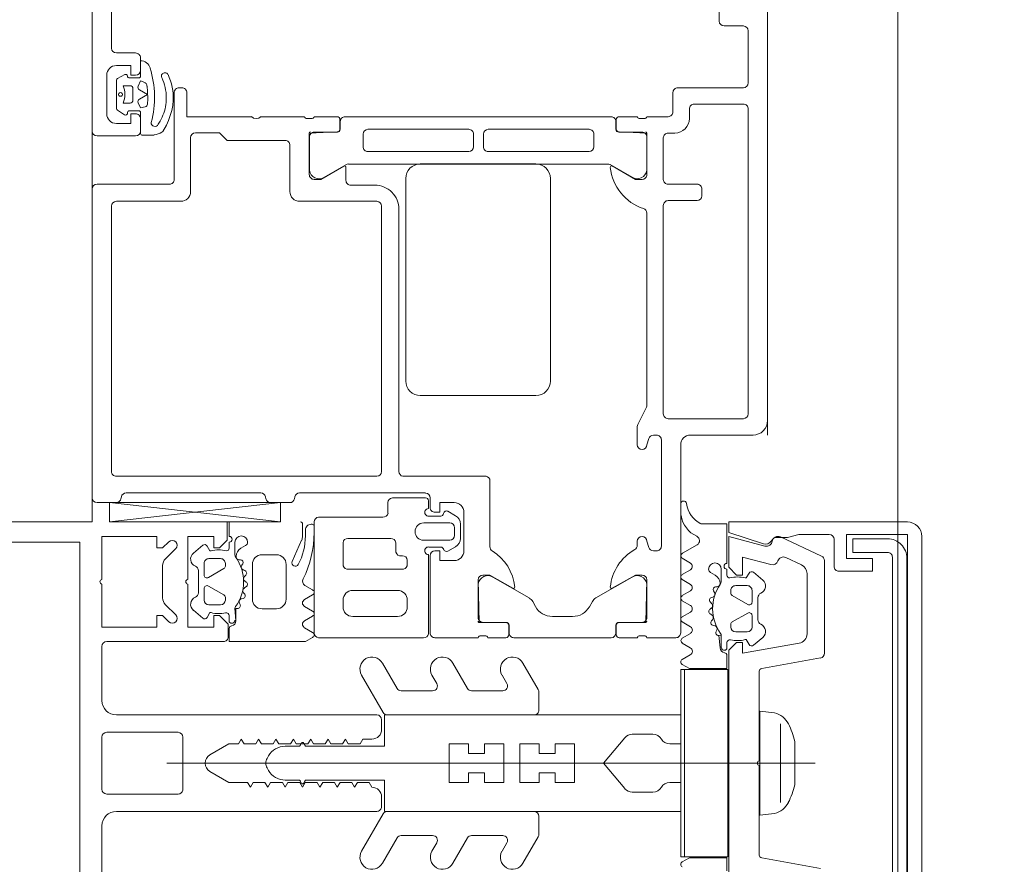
# Model space of a CAD drawing. Header units: centimetres. Extents: x -1631 to 21770, y -8842 to 3590.
# Tile 59 of 142: x -564.72 to -554.52, y 1426.78 to 1435.53. Entities that reach past the tile are written whole.
import ezdxf

# ---------------------------------------------------------------- set-up
doc = ezdxf.new("R2010")
doc.units = ezdxf.units.CM
doc.linetypes.add('Dash', pattern=[60, 30, -30])
doc.linetypes.add('Ponad', pattern=[39.688, 23.813, -15.875])
for name, color, linetype, lineweight in [('A-DETL', 90, 'Continuous', 9), ('A-DETL-GENF', 92, 'Continuous', 9), ('A-DOOR', 31, 'Continuous', 13), ('A-FLOR-OVHD', 1, 'Ponad', 9), ('A-GLAZ-CWMG', 51, 'Continuous', 9)]:
    doc.layers.add(name, color=color, linetype=linetype, lineweight=lineweight)

# ---------------------------------------------------------------- blocks, each defined once
blk = doc.blocks.new('Rectangular Mullion - SI_CovCap-20mm_Mull-85mm-V15-6_piętro IV __13_80 m_ - stan projektowany')
at = {"layer": 'A-DETL-GENF'}
for p, q in [((-2.5, 12.2), (-2.5, 6.54)), ((-2.29, 12.144), (-2.29, 6.54)), ((-1.26, 5.95), (-1.26, 4.74)), ((-0.32, 5.21), (-0.32, 5.95)), ((-0.27, 6), (0.27, 6)), ((0.32, 5.95), (0.32, 5.21)), ((-0.5, 3.15), (-0.5, 5.85)), ((0.5, 5.85), (0.5, 3.15)), ((-2.224, 5.235), (-2.118, 5.341)), ((-2.047, 5.37), (-1.713, 5.37)), ((-1.642, 5.341), (-1.536, 5.235)), ((0, 5.327), (0, -1.394)), ((0.27, 5.16), (-0.27, 5.16)), ((-2.176, 5.051), (-2.258, 4.954)), ((-1.502, 4.954), (-1.584, 5.051)), ((-1.95, 4.94), (-2.07, 4.94)), ((-1.765, 5), (-1.995, 5)), ((-1.69, 4.94), (-1.81, 4.94)), ((-2.12, 4.89), (-2.12, 4.77)), ((-2.016, 4.735), (-1.924, 4.895)), ((-1.836, 4.895), (-1.744, 4.735)), ((-1.64, 4.77), (-1.64, 4.89)), ((-2.07, 4.72), (-2.042, 4.72)), ((-1.718, 4.72), (-1.69, 4.72)), ((-2.35, 4.68), (-2.5, 4.68)), ((-2.23, 4.68), (-2.29, 4.68)), ((-2.29, 4.62), (-2.162, 4.62)), ((-1.464, 4.68), (-1.529, 4.68)), ((-2.227, 4.559), (-2.255, 4.51)), ((-2.107, 4.562), (-2.108, 4.577)), ((-2.048, 4.551), (-2.066, 4.54)), ((-1.997, 4.52), (-2.002, 4.533)), ((-1.933, 4.522), (-1.948, 4.508)), ((-1.877, 4.504), (-1.885, 4.517)), ((-1.816, 4.523), (-1.826, 4.506)), ((-1.756, 4.521), (-1.767, 4.531)), ((-1.702, 4.556), (-1.707, 4.536)), ((-1.646, 4.568), (-1.659, 4.575)), ((-1.7, 4.44), (-2.06, 4.44)), ((-2.16, 4.34), (-2.16, 4.19)), ((-1.6, 4.19), (-1.6, 4.34)), ((-0.075, 4.272), (-0.05, 4.287)), ((0.075, 4.272), (0.05, 4.287)), ((-2.06, 4.09), (-1.7, 4.09)), ((-0.175, 3.96), (-0.175, 4.099)), ((0.175, 3.96), (0.175, 4.099)), ((-2.31, 3.929), (-2.089, 4.027)), ((-2.48, 3.92), (-2.351, 3.92)), ((-2.355, 3.89), (-2.416, 3.89)), ((-1.843, 3.895), (-1.796, 3.815)), ((-1.744, 3.815), (-1.696, 3.899)), ((-1.625, 3.899), (-1.576, 3.815)), ((-1.524, 3.815), (-1.475, 3.899)), ((-1.404, 3.899), (-1.355, 3.815)), ((-0.21, 3.929), (-0.185, 3.943)), ((-0.185, 3.897), (-0.21, 3.911)), ((0.21, 3.929), (0.185, 3.943)), ((0.185, 3.897), (0.21, 3.911)), ((-2.476, 3.83), (-2.476, 3.82)), ((-0.913, 3.308), (-0.525, 3.084)), ((0.912, 3.308), (0.525, 3.084)), ((-0.775, 2.94), (-1.038, 3.092)), ((-0.35, 3.1), (-0.45, 3.1)), ((0.45, 3.1), (0.35, 3.1)), ((0.775, 2.94), (1.037, 3.092)), ((-0.5, 3.041), (-0.5, 1.52)), ((0.5, 3.041), (0.5, 1.52)), ((-0.75, 2.571), (-0.75, 2.897)), ((0.75, 2.571), (0.75, 2.897)), ((-0.913, 2.578), (-0.825, 2.528)), ((0.912, 2.578), (0.825, 2.528)), ((-0.775, 2.21), (-1.038, 2.362)), ((0.775, 2.21), (1.037, 2.362)), ((-0.75, 1.845), (-0.75, 2.167)), ((0.75, 1.845), (0.75, 2.167)), ((-0.913, 1.852), (-0.825, 1.802)), ((0.912, 1.852), (0.825, 1.802)), ((-0.762, 1.477), (-1.038, 1.636)), ((0.762, 1.477), (1.037, 1.636)), ((-0.55, 1.47), (-0.737, 1.47)), ((0.55, 1.47), (0.737, 1.47)), ((-0.3, 0.502), (-0.3, 0.287)), ((0.3, 0.502), (0.3, 0.287)), ((-2.175, -0.018), (-2.263, -0.17)), ((-2.073, -0.102), (-2.124, -0.017)), ((-1.955, -0.017), (-2.005, -0.102)), ((-1.853, -0.102), (-1.903, -0.017)), ((-1.736, -0.017), (-1.785, -0.102)), ((-1.634, -0.103), (-1.684, -0.017)), ((-1.516, -0.017), (-1.565, -0.102)), ((-1.414, -0.103), (-1.464, -0.017)), ((-1.296, -0.017), (-1.345, -0.103)), ((-1.196, -0.098), (-1.244, -0.017)), ((-1.075, -0.016), (-1.123, -0.099)), ((-1.605, -0.317), (-1.597, -0.304)), ((-1.546, -0.306), (-1.536, -0.323)), ((-1.975, -0.31), (-1.947, -0.359)), ((-1.828, -0.377), (-1.827, -0.362)), ((-1.786, -0.34), (-1.768, -0.351)), ((-1.722, -0.333), (-1.717, -0.32)), ((-1.668, -0.308), (-1.653, -0.322)), ((-1.487, -0.331), (-1.476, -0.321)), ((-1.427, -0.336), (-1.422, -0.356)), ((-1.379, -0.375), (-1.366, -0.368)), ((-1.882, -0.42), (-2.01, -0.42)), ((-2.01, -0.48), (-1.95, -0.48)), ((-1.249, -0.48), (-1.184, -0.48)), ((-1.84, -0.69), (-1.84, -0.57)), ((-1.79, -0.52), (-1.762, -0.52)), ((-1.736, -0.535), (-1.644, -0.695)), ((-1.556, -0.695), (-1.464, -0.535)), ((-1.438, -0.52), (-1.41, -0.52)), ((-1.36, -0.57), (-1.36, -0.69)), ((-1.978, -0.754), (-1.896, -0.851)), ((-1.67, -0.74), (-1.79, -0.74)), ((-1.715, -0.8), (-1.485, -0.8)), ((-1.41, -0.74), (-1.53, -0.74)), ((-1.304, -0.851), (-1.222, -0.754)), ((-0.953, -0.815), (-0.025, -0.815)), ((0.025, -0.815), (0.953, -0.815)), ((-1.09, -1.449), (-0.982, -0.84)), ((0.982, -0.84), (1.09, -1.449)), ((-2.344, -1.034), (-2.145, -1.461)), ((-2.055, -1.252), (-2.131, -1.089)), ((0.408, -1.036), (-0.408, -1.036)), ((-0.225, -1.183), (0.225, -1.183)), ((-1.342, -1.31), (-1.964, -1.31)), ((-2.1, -1.49), (-1.139, -1.49)), ((-2.32, -1.59), (-2.04, -1.59)), ((2.135, -2.195), (-2.135, -2.195)), ((-2.125, -2.345), (2.125, -2.345)), ((2.35, -2.5), (-2.35, -2.5))]:
    blk.add_line(p, q, dxfattribs=at)
at = {"layer": 'A-DETL-GENF', "flags": 128}
for points in [[(-2.5, 6.1), (-2.5, 6.379), (-2.5, 6.7)], [(2.29, 6.7), (2.29, 6.379), (2.29, 6.23), (1.12, 6.23), (-1.12, 6.23), (-2.29, 6.23), (-2.29, 6.379), (-2.29, 6.7)], [(-1.905, 6), (-2.35, 6), (-2.35, 5.43), (-2.23, 5.43), (-2.23, 5.37), (-2.295, 5.305)], [(-1.465, 5.305), (-1.53, 5.37), (-1.53, 5.43), (-1.41, 5.43), (-1.41, 6), (-1.855, 6)], [(-0.65, 6), (-1.12, 6), (-1.21, 6)], [(1.21, 6), (1.12, 6), (0.65, 6)], [(-1.905, 5.11), (-2.35, 5.11), (-2.35, 4.84), (-2.23, 4.84), (-2.23, 4.78), (-2.31, 4.7), (-2.5, 4.7)], [(-1.31, 4.69), (-1.44, 4.69), (-1.53, 4.78), (-1.53, 4.84), (-1.41, 4.84), (-1.41, 5.11), (-1.855, 5.11)], [(-2.25, 4.909), (-2.2, 4.88), (-2.2, 4.867)], [(-1.56, 4.867), (-1.56, 4.88), (-1.51, 4.909)], [(-0.087, 4.88), (-0.2, 4.684), (-0.2, 4.584), (-0.25, 4.555), (-0.2, 4.526), (-0.2, 4.404), (-0.25, 4.375), (-0.2, 4.346), (-0.2, 4.224), (-0.25, 4.195), (-0.2, 4.166), (-0.2, 4.044), (-0.25, 4.015), (-0.2, 3.986), (-0.2, 3.864), (-0.25, 3.835), (-0.2, 3.806), (-0.2, 3.684), (-0.25, 3.655), (-0.2, 3.626), (-0.2, 3.504), (-0.25, 3.475), (-0.2, 3.446), (-0.2, 3.324), (-0.25, 3.295), (-0.25, 3.2)], [(0.25, 3.2), (0.2, 3.229), (0.2, 3.351), (0.25, 3.38), (0.2, 3.409), (0.2, 3.531), (0.25, 3.56), (0.2, 3.589), (0.2, 3.711), (0.25, 3.74), (0.2, 3.769), (0.2, 3.891), (0.25, 3.92), (0.2, 3.949), (0.2, 4.071), (0.25, 4.1), (0.2, 4.129), (0.2, 4.251), (0.25, 4.28), (0.2, 4.309), (0.2, 4.431), (0.25, 4.46), (0.2, 4.489), (0.2, 4.684), (0.087, 4.88)], [(-1.605, 4.62), (-1.475, 4.61), (-1.602, 4.61), (-1.602, 4.594)], [(-1.303, 3.815), (-1.26, 3.89), (-1.26, 4.68), (-1.395, 4.68)], [(-0.264, 0.578), (0, 0.8), (0, 1.1), (-0.2, 1.1), (-0.2, 1.3), (-0.1, 1.3), (-0.1, 1.466), (-0.2, 1.466), (-0.2, 1.666), (0, 1.666), (0, 1.833), (-0.2, 1.833), (-0.2, 2.033), (-0.1, 2.033), (-0.1, 2.2), (-0.2, 2.2), (-0.2, 2.4), (0, 2.4), (0, 4.3), (0, 2.4), (0.2, 2.4), (0.2, 2.2), (0.1, 2.2), (0.1, 2.033), (0.2, 2.033), (0.2, 1.833), (0, 1.833), (0, 1.666), (0.2, 1.666), (0.2, 1.466), (0.1, 1.466), (0.1, 1.3), (0.2, 1.3), (0.2, 1.1), (0, 1.1), (0, 0.8), (0.264, 0.578)], [(-0.2, 0.113), (-0.2, 0), (-0.5, 0), (-0.5, 3.07), (-0.175, 3.07), (-0.175, 3.88)], [(0.2, 0.113), (0.2, 0), (0.5, 0), (0.5, 3.07), (0.175, 3.07), (0.175, 3.88)], [(-1.115, -0.48), (-0.98, -0.48), (-0.98, -0.09), (-1.023, -0.016)], [(1.115, -0.48), (0.98, -0.48), (0.98, -0.09), (1.023, -0.016)], [(-2.48, -0.211), (-2.48, -0.48), (-2.07, -0.48)], [(-1.203, -0.42), (-1.325, -0.42), (-1.322, -0.394), (-1.195, -0.41)], [(-2.5, -2.35), (-2.5, -0.5), (-2.39, -0.5), (-2.273, -0.858)], [(-2.058, -0.934), (-2.136, -0.64), (-1.95, -0.64), (-1.95, -0.58), (-2.03, -0.5), (-2.35, -0.5), (-2.25, -0.874)], [(1.244, -1.227), (1.14, -0.64), (1.25, -0.64), (1.25, -0.58), (1.17, -0.5), (-1.17, -0.5), (-1.25, -0.58), (-1.25, -0.64), (-1.14, -0.64), (-1.244, -1.227)], [(-1.92, -0.667), (-1.92, -0.68), (-1.97, -0.709)], [(-1.23, -0.709), (-1.28, -0.68), (-1.28, -0.667)], [(0.52, -0.974), (0.54, -0.821), (-0.54, -0.821), (-0.52, -0.974)], [(-2.34, -1.001), (-2.34, -1.106), (-2.37, -1.224), (-2.37, -1.539)], [(-1.99, -1.64), (-1.99, -1.99), (-2.12, -1.99), (-2.12, -1.72), (-2.37, -1.72), (-2.37, -2.35), (2.37, -2.35), (2.37, -1.72), (2.12, -1.72), (2.12, -1.99), (1.99, -1.99), (1.99, -1.64)], [(-2.185, -2.145), (-2.185, -1.785), (-2.325, -1.785), (-2.325, -2.145)]]:
    blk.add_lwpolyline(points, dxfattribs=at)
for points in [[(0.97, 0), (-0.97, 0), (-0.97, -0.04), (0.97, -0.04)], [(0.97, -0.04), (-0.97, -0.04), (-0.97, -0.49), (0.97, -0.49)]]:
    blk.add_lwpolyline(points, close=True, dxfattribs=at)
at = {"layer": 'A-DETL-GENF'}
for centre, radius, start, end in [((-1.88, 5.994), 0.0256, 12.6804, 167.3196), ((-1.21, 5.95), 0.05, 90, 180), ((-0.65, 5.85), 0.15, 360, 90), ((-0.27, 5.95), 0.05, 90, 180), ((0.27, 5.95), 0.05, 0, 90), ((0.65, 5.85), 0.15, 90, 180), ((-2.047, 5.27), 0.1, 90, 135), ((-1.713, 5.27), 0.1, 45, 90), ((-2.259, 5.27), 0.05, 135, 315), ((-1.501, 5.27), 0.05, 225, 45), ((-0.27, 5.21), 0.05, 180, 270), ((0.27, 5.21), 0.05, 270, 0), ((-1.88, 5.104), 0.0256, 12.6804, 167.3196), ((-2.115, 5), 0.08, 22.6134, 140.0011), ((-1.995, 5.05), 0.05, 202.6202, 269.9974), ((-1.765, 5.05), 0.05, 269.9966, 337.3769), ((-1.645, 5), 0.08, 40.0008, 157.375), ((-2.235, 4.935), 0.03, 140.0081, 239.9928), ((-2.07, 4.89), 0.05, 89.9877, 180.0079), ((-1.95, 4.91), 0.03, 329.9953, 90.0042), ((-1.81, 4.91), 0.03, 89.9965, 209.9951), ((-1.69, 4.89), 0.05, 0.007, 89.9886), ((-1.525, 4.935), 0.03, 299.9961, 40.0091), ((0, 4.83), 0.1, 30, 150), ((-1.896, 4.789), 0.314, 165.4957, 194.4999), ((-1.864, 4.789), 0.314, 346.8002, 14.4808), ((-2.23, 4.71), 0.03, 270.903, 359.9793), ((-2.07, 4.77), 0.05, 179.9875, 270.008), ((-2.042, 4.75), 0.03, 269.9857, 330.0042), ((-1.718, 4.75), 0.03, 209.9928, 270.0084), ((-1.69, 4.77), 0.05, 270.0068, 359.9887), ((-1.529, 4.71), 0.03, 166.8002, 269.9978), ((-1.31, 4.74), 0.05, 270, 0), ((-2.29, 4.555), 0.065, 89.9978, 269.9978), ((-2.32, 4.68), 0.03, 179.9978, 359.9978), ((-2.141, 4.509), 0.1, 90.8249, 149.9955), ((-2.162, 4.57), 0.05, 54.9199, 89.9978), ((-2.142, 4.575), 0.0339, 3.0003, 90.8195), ((-1.88, 4.971), 0.44, 234.9199, 305.839), ((-1.632, 4.594), 0.03, 243.0068, 359.9866), ((-1.605, 4.59), 0.03, 89.9978, 125.839), ((-1.483, 4.653), 0.033, 269.9978, 54.9077), ((-1.475, 4.66), 0.05, 269.9889, 352.8241), ((-1.395, 4.65), 0.03, 90.0008, 172.8093), ((-2.29, 4.53), 0.04, 269.9978, 330.004), ((-2.08, 4.564), 0.0272, 183.0125, 299.9868), ((-2.032, 4.523), 0.0316, 18.0011, 119.9907), ((-1.969, 4.529), 0.03, 197.9969, 314.9972), ((-1.911, 4.499), 0.0316, 32.9873, 135.0068), ((-1.852, 4.521), 0.03, 212.9992, 329.9975), ((-1.788, 4.507), 0.0316, 48.0004, 149.9952), ((-1.736, 4.543), 0.03, 227.9949, 345.0023), ((-1.673, 4.548), 0.03, 63.0009, 164.9963), ((-2.06, 4.34), 0.1, 89.9978, 179.9978), ((-1.7, 4.34), 0.1, 359.9978, 89.9978), ((0, 4.2), 0.1, 90, 120), ((0, 4.2), 0.1, 60, 90), ((-2.06, 4.19), 0.1, 179.9978, 269.9978), ((-1.7, 4.19), 0.1, 269.9978, 359.9978), ((0.025, 4.099), 0.2, 120, 180), ((-0.025, 4.099), 0.2, 360, 60), ((-2.075, 3.995), 0.035, 298.0726, 113.9962), ((-2.48, 3.94), 0.02, 180.0061, 269.9938), ((-2.416, 3.83), 0.06, 89.9876, 180.0101), ((-2.389, 4.87), 1.07, 270.0066, 296.658), ((-2.355, 4.52), 0.63, 269.9981, 298.0699), ((-2.351, 4.02), 0.1, 270.0023, 293.9916), ((-1.886, 3.868), 0.051, 31.8047, 116.6592), ((-1.66, 3.879), 0.041, 29.9963, 149.9993), ((-1.44, 3.879), 0.041, 30.003, 149.9925), ((-0.205, 3.92), 0.01, 120.0303, 239.9802), ((-0.195, 3.96), 0.02, 300.0303, 360), ((-0.195, 3.88), 0.02, 360, 59.9802), ((0.195, 3.96), 0.02, 180, 239.9697), ((0.195, 3.88), 0.02, 120.0198, 180), ((0.205, 3.92), 0.01, 300.0198, 59.9697), ((-2.456, 3.82), 0.02, 179.9598, 270.0205), ((-1.77, 3.83), 0.03, 209.9942, 330.0014), ((-1.55, 3.83), 0.03, 209.9942, 330.0014), ((-1.329, 3.83), 0.03, 209.9942, 330.0014), ((-0.975, 3.2), 0.125, 60, 240), ((0.975, 3.2), 0.125, 300, 120), ((-0.35, 3.2), 0.1, 270, 0), ((0.35, 3.2), 0.1, 180, 270), ((-0.55, 3.041), 0.05, 0, 60), ((-0.45, 3.15), 0.05, 180, 270), ((0.45, 3.15), 0.05, 270, 360), ((0.55, 3.041), 0.05, 120, 180), ((-0.8, 2.897), 0.05, 360, 60), ((0.8, 2.897), 0.05, 120, 180), ((-0.975, 2.47), 0.125, 60, 240), ((-0.8, 2.571), 0.05, 240, 360), ((0.8, 2.571), 0.05, 180, 300), ((0.975, 2.47), 0.125, 300, 120), ((-0.8, 2.167), 0.05, 0, 60), ((0.8, 2.167), 0.05, 120, 180), ((-0.975, 1.744), 0.125, 60, 240), ((-0.8, 1.845), 0.05, 240, 0), ((0.8, 1.845), 0.05, 180, 300), ((0.975, 1.744), 0.125, 300, 120), ((-0.737, 1.52), 0.05, 240, 270), ((-0.55, 1.52), 0.05, 270, 360), ((0.55, 1.52), 0.05, 180, 270), ((0.737, 1.52), 0.05, 270, 300), ((-0.2, 0.502), 0.1, 130, 180), ((0.2, 0.502), 0.1, 0, 50), ((-0.2, 0.287), 0.1, 180, 240), ((0.2, 0.287), 0.1, 300, 360), ((-0.3, 0.113), 0.1, 360, 60), ((0.3, 0.113), 0.1, 120, 180), ((-2.687, -0.031), 0.03, 89.9022, 261.6433), ((-2.733, -0.343), 0.286, 27.5921, 81.6433), ((-2.614, -0.291), 0.291, 25.3637, 80.4545), ((-2.149, -0.033), 0.03, 30.7154, 150.1649), ((-2.039, -0.078), 0.0417, 215.132, 324.868), ((-1.929, -0.032), 0.03, 30.5887, 149.5346), ((-1.819, -0.078), 0.0415, 215.012, 324.988), ((-1.71, -0.032), 0.03, 30.1448, 149.5346), ((-1.6, -0.077), 0.043, 217.8436, 323.8234), ((-1.49, -0.032), 0.03, 30.3449, 149.5346), ((-1.27, -0.033), 0.03, 30.3446, 149.7685), ((-1.159, -0.08), 0.0416, 206.9541, 331.568), ((-1.049, -0.031), 0.03, 29.7965, 150.132), ((1.049, -0.031), 0.03, 29.868, 150.2035), ((-2.306, -0.145), 0.05, 205.3637, 330.1649), ((-1.38, -0.079), 0.0419, 215.4665, 324.6999), ((-2.01, -0.355), 0.065, 90, 270), ((-2.01, -0.33), 0.04, 29.9937, 90), ((-1.689, -0.329), 0.03, 45.0005, 162.0009), ((-1.572, -0.321), 0.03, 30.0003, 146.9985), ((-1.861, -0.309), 0.1, 210.0023, 269.1728), ((-1.862, -0.375), 0.0339, 269.1783, 356.9975), ((-1.6, -0.771), 0.44, 54.1588, 125.0779), ((-1.8, -0.364), 0.0272, 60.011, 176.9853), ((-1.752, -0.323), 0.0316, 240.007, 341.9967), ((-1.631, -0.299), 0.0316, 224.991, 327.0104), ((-1.508, -0.307), 0.0316, 210.0026, 311.9974), ((-1.456, -0.343), 0.03, 14.9955, 132.0028), ((-1.393, -0.348), 0.03, 195.0015, 296.9968), ((-1.352, -0.394), 0.03, 0.0112, 116.991), ((-2.04, -0.48), 0.03, 0, 180), ((-1.95, -0.51), 0.03, 0.0185, 89.0948), ((-1.616, -0.589), 0.314, 165.4979, 194.5021), ((-1.882, -0.37), 0.05, 270, 305.0779), ((-1.325, -0.39), 0.03, 234.1588, 270), ((-1.249, -0.51), 0.03, 90, 193.1975), ((-1.203, -0.453), 0.033, 305.0901, 90), ((-1.195, -0.46), 0.05, 7.1737, 90.0088), ((-1.115, -0.45), 0.03, 187.1885, 269.997), ((-1.79, -0.57), 0.05, 89.9897, 180.0103), ((-1.762, -0.55), 0.03, 29.9936, 90.0121), ((-1.438, -0.55), 0.03, 89.9893, 150.005), ((-1.41, -0.57), 0.05, 0.009, 89.991), ((-1.584, -0.589), 0.314, 345.517, 13.1975), ((-1.955, -0.735), 0.03, 120.0049, 219.9897), ((-1.79, -0.69), 0.05, 179.9899, 270.0101), ((-1.67, -0.71), 0.03, 269.9936, 30.0024), ((-1.53, -0.71), 0.03, 150.0027, 270.0013), ((-1.41, -0.69), 0.05, 270.0092, 359.9908), ((-1.245, -0.735), 0.03, 319.9887, 60.0017), ((-1.715, -0.85), 0.05, 90.0003, 157.3776), ((-1.485, -0.85), 0.05, 22.6209, 90.0012), ((-0.953, -0.845), 0.03, 90, 170), ((0, -0.821), 0.0256, 12.6804, 167.3196), ((0.953, -0.845), 0.03, 10, 90), ((-2.34, -0.88), 0.07, 300.0064, 18), ((-2.308, -0.89), 0.06, 278.4417, 15), ((-1.835, -0.8), 0.08, 219.9967, 337.3844), ((-1.365, -0.8), 0.08, 202.6228, 319.9969), ((-2.29, -1.009), 0.06, 98.4417, 205), ((-2.27, -1.001), 0.07, 120.0064, 180), ((-2.077, -1.064), 0.06, 108.8192, 205), ((-2.116, -0.95), 0.06, 288.8192, 15), ((-0.307, -0.921), 0.22, 193.9707, 242.728), ((0.307, -0.921), 0.22, 297.2746, 346.0268), ((0, -0.291), 0.921, 243.7078, 255.8284), ((0, -0.291), 0.92, 284.1683, 296.293), ((-1.964, -1.21), 0.1, 205, 270), ((-1.342, -1.21), 0.1, 270, 350), ((-2.1, -1.44), 0.05, 205, 270), ((-1.139, -1.44), 0.05, 270, 350), ((-2.319, -1.539), 0.0512, 180.5709, 268.6482), ((-2.04, -1.64), 0.05, 0, 90.0001), ((-2.125, -2.145), 0.2, 179.9718, 270.0352), ((-2.135, -2.145), 0.0499, 179.8796, 270.0225), ((-2.35, -2.35), 0.15, 179.9938, 270.0062)]:
    blk.add_arc(centre, radius, start, end, dxfattribs=at)
blk = doc.blocks.new('Schueco_FWS_ADS-70-HD_inw_Family-01 - FWS SI insert unit-2308021-6_piętro IV __13_80 m_ - stan projektowany')
at = {"layer": 'A-DETL-GENF'}
for p, q in [((-48.75, 6.1), (48.75, 6.1)), ((47.85, -0.9), (-47.85, -0.9))]:
    blk.add_line(p, q, dxfattribs=at)
at = {"layer": 'A-DOOR'}
for p, q in [((-48.55, 6.05), (-48.55, 5.851)), ((-45.3, 6.1), (-48.5, 6.1)), ((-45.25, 5.3), (-45.25, 6.05)), ((-44.75, 5.65), (-44.75, 6.05)), ((-48.55, 4.147), (-48.75, 5.922)), ((-44.12, 5.95), (-44.52, 5.95)), ((-48.277, 5.85), (-48.277, 3.15)), ((-45.477, 5.9), (-48.227, 5.9)), ((-45.426, 5.18), (-45.426, 5.85)), ((-44.484, 5.838), (-44.53, 5.766)), ((-44.171, 5.848), (-44.467, 5.848)), ((-44.114, 5.763), (-44.153, 5.837)), ((-43.89, 5.85), (-43.89, 5.65)), ((-43.3, 5.9), (-43.84, 5.9)), ((-48.51, 5.802), (-48.49, 5.798)), ((-48.45, 5.749), (-48.45, 4.352)), ((-44.409, 5.778), (-44.409, 5.708)), ((-44.229, 5.708), (-44.229, 5.778)), ((-44.489, 5.715), (-44.489, 5.619)), ((-44.379, 5.678), (-44.259, 5.678)), ((-44.148, 5.619), (-44.148, 5.714)), ((-44.509, 5.599), (-44.723, 5.599)), ((-44.57, 5.6), (-44.7, 5.6)), ((-43.971, 5.599), (-44.128, 5.599)), ((-43.94, 5.6), (-44.07, 5.6)), ((-44.046, 5.501), (-44.045, 5.501)), ((-44.145, 5.378), (-44.17, 5.367)), ((-44.3, 5.25), (-45.2, 5.25)), ((-44.25, 5.17), (-44.25, 5.2)), ((-44.767, 5.08), (-45.327, 5.08)), ((-48.49, 4.303), (-48.51, 4.299)), ((-44.55, 3.9), (-44.55, 4.35)), ((-48.55, 4.25), (-48.55, 4.052)), ((-48.51, 4.003), (-48.49, 3.999)), ((-45.327, 4.05), (-44.847, 4.05)), ((-48.45, 3.95), (-48.45, 2.644)), ((-45.426, 3.15), (-45.426, 3.95)), ((-48.75, 3.8), (-49.9, 3.8)), ((-45.109, 3.849), (-44.761, 3.849)), ((-44.711, 3.799), (-44.711, 3.559)), ((-44.57, 3.827), (-44.57, 3.873)), ((-44.55, 3.562), (-44.55, 3.8)), ((-49.95, 3.755), (-49.95, 2.668)), ((-48.7, 3.088), (-48.7, 3.755)), ((-45.048, 3.47), (-45.18, 3.699)), ((-49.56, 3.5), (-49.63, 3.5)), ((-48.965, 3.5), (-49.186, 3.5)), ((-44.681, 3.529), (-44.6, 3.529)), ((-44.678, 3.532), (-44.58, 3.532)), ((-44.55, 3.479), (-44.55, 0.721)), ((-49.73, 3.4), (-49.73, 2.934)), ((-49.46, 2.934), (-49.46, 3.4)), ((-49.24, 3.459), (-49.24, 2.875)), ((-48.92, 3.004), (-48.92, 3.45)), ((-45.26, 3.17), (-45.26, 3.42)), ((-45.21, 3.47), (-45.074, 3.47)), ((-45.041, 0.756), (-45.041, 3.445)), ((-44.861, 3.292), (-44.731, 3.292)), ((-44.911, 2.197), (-44.911, 3.242)), ((-44.681, 3.242), (-44.681, 2.197)), ((-48.227, 3.1), (-45.477, 3.1)), ((-48.55, 3.034), (-48.659, 3.034)), ((-48.5, 2.644), (-48.5, 2.989)), ((-49.1, 2.884), (-49.1, 2.914)), ((-49.046, 2.954), (-48.965, 2.954)), ((-48.277, 2.017), (-48.277, 2.88)), ((-48.228, 2.92), (-45.51, 2.92)), ((-49.63, 2.834), (-49.56, 2.834)), ((-49.186, 2.834), (-49.145, 2.834)), ((-47.29, 2.85), (-45.19, 2.85)), ((-48.94, 2.664), (-48.94, 2.394)), ((-48.76, 2.394), (-48.76, 2.664)), ((-47.44, 1.5), (-47.44, 2.7)), ((-45.04, 2.7), (-45.04, 1.5)), ((-49.909, 2.614), (-49.089, 2.614)), ((-49.1, 2.597), (-49.9, 2.597)), ((-49.01, 2.61), (-49.01, 2.486)), ((-48.69, 2.488), (-48.69, 2.61)), ((-48.611, 2.614), (-48.53, 2.614)), ((-48.5, 2.597), (-48.6, 2.597)), ((-49.95, 2.547), (-49.95, 2.1)), ((-49.052, 2.413), (-49.007, 2.334)), ((-48.685, 2.334), (-48.64, 2.413)), ((-48.65, 2.247), (-49.05, 2.247)), ((-48.92, 2.284), (-48.772, 2.284)), ((-48.89, 2.344), (-48.81, 2.344)), ((-44.731, 2.147), (-44.861, 2.147)), ((-49.93, 2.073), (-49.93, 2.027)), ((-49.791, 1.809), (-49.791, 2.049)), ((-49.741, 2.099), (-49.391, 2.099)), ((-44.731, 2.045), (-44.861, 2.045)), ((-49.95, 2), (-49.95, 1.812)), ((-49.321, 1.946), (-49.538, 1.571)), ((-49.007, 1.977), (-48.325, 1.977)), ((-44.911, 1.995), (-44.911, 0.95)), ((-44.681, 0.95), (-44.681, 1.995)), ((-49.92, 1.782), (-49.822, 1.782)), ((-49.9, 1.779), (-49.821, 1.779)), ((-49.95, 0.721), (-49.95, 1.729)), ((-49.576, 1.534), (-49.628, 1.504)), ((-49.73, 1.33), (-49.73, 1.12)), ((-45.19, 1.35), (-47.29, 1.35)), ((-49.629, 0.946), (-49.575, 0.915)), ((-49.537, 0.878), (-49.321, 0.504)), ((-44.861, 0.9), (-44.731, 0.9)), ((-45.178, 0.504), (-45.047, 0.731)), ((-49.95, 0.45), (-49.95, 0.638)), ((-49.92, 0.668), (-49.822, 0.668)), ((-49.821, 0.671), (-49.9, 0.671)), ((-49.791, 0.401), (-49.791, 0.641)), ((-44.711, 0.641), (-44.711, 0.401)), ((-44.601, 0.671), (-44.681, 0.671)), ((-44.678, 0.668), (-44.58, 0.668)), ((-44.55, 0.638), (-44.55, 0.45)), ((-49.93, 0.377), (-49.93, 0.423)), ((-48.993, 0.45), (-48.95, 0.45)), ((-47.95, 0.45), (-47.762, 0.45)), ((-47.739, 0.445), (-47.561, 0.355)), ((-44.57, 0.423), (-44.57, 0.377)), ((-49.95, 0.05), (-49.95, 0.35)), ((-49.391, 0.351), (-49.741, 0.351)), ((-48.95, 0.35), (-49.016, 0.33)), ((-47.884, 0.33), (-47.95, 0.35)), ((-47.538, 0.35), (-45.55, 0.35)), ((-44.761, 0.351), (-45.108, 0.351)), ((-44.55, 0.35), (-44.55, 0.13)), ((-49.05, 0.283), (-49.05, 0.25)), ((-47.85, 0.25), (-47.85, 0.283)), ((-49, 0.2), (-47.9, 0.2)), ((-47.68, 0.13), (-47.68, -0.65)), ((-45.47, 0.18), (-47.63, 0.18)), ((-45.42, -0.17), (-45.42, 0.13)), ((-45.25, 0.13), (-45.25, -0.17)), ((-44.77, 0.18), (-45.2, 0.18)), ((-44.72, 0.06), (-44.72, 0.13)), ((-44.5, 0.08), (-44.3, 0.08)), ((-44.25, 0.03), (-44.25, -0.65)), ((-47.95, 0), (-49.9, 0)), ((-47.85, -0.75), (-47.85, -0.1)), ((-44.47, -0.09), (-44.57, -0.09)), ((-44.42, -0.65), (-44.42, -0.14)), ((-45.3, -0.22), (-45.37, -0.22)), ((-43.56, -0.4), (-43.43, -0.4)), ((-43.61, -0.65), (-43.61, -0.45)), ((-47.63, -0.7), (-44.47, -0.7)), ((-44.2, -0.7), (-43.66, -0.7)), ((-42.8, -0.9), (-47.7, -0.9))]:
    blk.add_line(p, q, dxfattribs=at)
at = {"layer": 'A-DOOR', "flags": 128}
for points in [[(-44.7, 6.1), (-37.45, 6.1), (-37.45, 5.76), (-37.56, 5.65), (-37.62, 5.65), (-37.62, 5.8)], [(-48.75, 4.147), (-48.75, 5.922), (-48.55, 5.922), (-48.55, 4.147), (-48.75, 4.147), (-48.55, 5.922)], [(-44.62, 5.85), (-44.62, 5.7), (-44.52, 5.7), (-44.52, 5.65)], [(-44.12, 5.65), (-44.12, 5.7), (-44.02, 5.7), (-44.02, 5.85)], [(-44.406, 5.624), (-44.459, 5.599), (-44.447, 5.55)], [(-44.191, 5.564), (-44.188, 5.572), (-44.178, 5.599), (-44.233, 5.624)], [(-44.743, 5.578), (-44.743, 5.478), (-44.74, 5.457)], [(-44.42, 5.528), (-44.366, 5.524), (-44.29, 5.526), (-44.233, 5.532)], [(-44.271, 5.611), (-44.319, 5.526), (-44.367, 5.611)], [(-44.556, 5.376), (-44.597, 5.397), (-44.629, 5.416)], [(-44.711, 5.378), (-44.704, 5.369), (-44.638, 5.331), (-44.591, 5.31), (-44.539, 5.291), (-44.487, 5.275), (-44.434, 5.266), (-44.379, 5.262)], [(-44.55, 4.45), (-44.55, 5.12), (-44.3, 5.12)], [(-44.796, 4.1), (-44.796, 4.7), (-44.716, 4.78), (-44.716, 5.03)], [(-45.062, 3.491), (-45.2, 3.73), (-45.2, 3.8)], [(-45.15, 3.85), (-44.72, 3.85), (-44.708, 3.562)], [(-49.15, 2.347), (-49.15, 2.497), (-49.05, 2.497), (-49.05, 2.547)], [(-48.65, 2.547), (-48.65, 2.497), (-48.55, 2.497), (-48.55, 2.347)], [(-49.792, 1.812), (-49.792, 2.088), (-49.35, 2.1)], [(-49.3, 2.05), (-49.3, 1.98), (-49.438, 1.741)], [(-49.792, 0.638), (-49.792, 0.362), (-49.35, 0.35)], [(-49.3, 0.4), (-49.3, 0.47), (-49.438, 0.709)], [(-45.061, 0.71), (-45.2, 0.47), (-45.2, 0.4)], [(-45.15, 0.35), (-44.72, 0.35), (-44.708, 0.638)]]:
    blk.add_lwpolyline(points, dxfattribs=at)
blk.add_lwpolyline([(-44.329, 5.823), (-44.336, 5.816), (-44.339, 5.806), (-44.336, 5.796), (-44.329, 5.789), (-44.319, 5.786), (-44.309, 5.789), (-44.302, 5.796), (-44.299, 5.806), (-44.302, 5.816), (-44.309, 5.823), (-44.319, 5.826)], close=True, dxfattribs=at)
at = {"layer": 'A-DOOR'}
for centre, radius, start, end in [((-48.5, 6.05), 0.05, 90.0034, 179.9966), ((-45.3, 6.05), 0.05, 0.0003, 89.9997), ((-44.7, 6.05), 0.05, 90.0033, 179.9967), ((-44.52, 5.85), 0.1, 90.0028, 179.9972), ((-44.12, 5.85), 0.1, 0.0006, 89.9994), ((-48.5, 5.851), 0.05, 180, 258.7505), ((-48.227, 5.85), 0.05, 89.9942, 180.0058), ((-45.477, 5.85), 0.05, 0.0006, 89.9994), ((-44.467, 5.829), 0.0194, 89.3559, 150.2801), ((-44.171, 5.829), 0.0195, 25.7729, 91.3605), ((-43.84, 5.85), 0.05, 90.0011, 179.9989), ((-48.5, 5.749), 0.05, 360, 78.7505), ((-44.513, 5.755), 0.0204, 149.54, 281.4298), ((-44.509, 5.715), 0.0199, 359.7384, 89.9724), ((-44.319, 6.024), 0.262, 249.9155, 290.0845), ((-44.128, 5.714), 0.0203, 90.7563, 179.5315), ((-44.132, 5.754), 0.0202, 280.671, 26.1989), ((-44.7, 5.65), 0.05, 180.0015, 269.9985), ((-44.57, 5.65), 0.05, 269.9997, 0.0021), ((-44.509, 5.618), 0.0198, 269.9314, 0.6442), ((-44.379, 5.708), 0.03, 180.0006, 270.0002), ((-44.393, 5.596), 0.03, 29.2633, 115.2539), ((-44.245, 5.596), 0.03, 65.3847, 150.7367), ((-44.259, 5.708), 0.03, 270.0002, 0.0011), ((-44.128, 5.618), 0.0198, 179.4155, 270.2997), ((-44.07, 5.65), 0.05, 180, 270), ((-43.94, 5.65), 0.05, 269.9997, 0.0003), ((-44.723, 5.579), 0.0198, 90.1002, 181.0494), ((-44.418, 5.558), 0.03, 193.8461, 266.4935), ((-44.238, 5.582), 0.05, 275.8441, 338.8235), ((-44.072, 5.598), 0.101, 285.2654, 0.3883), ((-44.511, 5.496), 0.232, 189.6838, 210.5094), ((-44.613, 5.451), 0.0381, 84.0481, 245.7166), ((-44.347, 6.454), 1, 254.8052, 287.5325), ((-44.379, 5.713), 0.38, 242.3164, 270.0234), ((-44.356, 5.845), 0.513, 267.4113, 291.2554), ((-44.351, 5.813), 0.552, 267.0632, 295.426), ((-44.129, 5.347), 0.0351, 295.7331, 115.7331), ((-45.2, 5.3), 0.05, 179.9993, 270.0007), ((-44.3, 5.2), 0.05, 359.9965, 90.007), ((-45.327, 5.18), 0.1, 179.9991, 270.0004), ((-44.3, 5.17), 0.05, 269.9965, 0.0087), ((-44.767, 5.03), 0.05, 0.0035, 89.9956), ((-44.497, 4.4), 0.0725, 136.3948, 223.6052), ((-48.5, 4.25), 0.05, 101.2495, 180), ((-48.5, 4.352), 0.05, 281.2495, 360), ((-44.847, 4.1), 0.05, 269.9939, 0.0009), ((-48.5, 4.052), 0.05, 180, 258.7505), ((-48.5, 3.95), 0.05, 360, 78.7505), ((-45.327, 3.95), 0.1, 90, 180), ((-44.542, 3.873), 0.0279, 106.4199, 181.1646), ((-49.9, 3.75), 0.05, 90.0028, 174.7063), ((-48.75, 3.75), 0.05, 5.2934, 90.0014), ((-45.15, 3.8), 0.05, 90, 180), ((-45.094, 3.75), 0.1, 98.2097, 211.0525), ((-44.761, 3.799), 0.05, 359.9997, 90), ((-44.72, 3.838), 0.012, 0, 90), ((-44.542, 3.827), 0.0279, 178.8371, 253.5754), ((-49.63, 3.4), 0.1, 89.9998, 180.0002), ((-49.56, 3.4), 0.1, 0.0002, 90.0002), ((-49.191, 3.45), 0.05, 84.7051, 169.4131), ((-48.97, 3.45), 0.05, 359.9999, 84.7054), ((-45.074, 3.484), 0.0138, 270, 30), ((-44.68, 3.56), 0.0311, 182.0507, 267.9493), ((-44.678, 3.562), 0.03, 180, 270), ((-44.6, 3.479), 0.05, 359.9997, 90.0003), ((-44.58, 3.562), 0.03, 270, 360), ((-45.21, 3.42), 0.05, 90, 180), ((-45.108, 3.438), 0.0682, 5.9052, 27.989), ((-44.861, 3.242), 0.05, 90, 180), ((-44.731, 3.242), 0.05, 360, 90), ((-45.51, 3.17), 0.25, 270, 0), ((-48.65, 3.083), 0.05, 174.7074, 259.4113), ((-48.227, 3.15), 0.05, 180, 270), ((-45.477, 3.15), 0.05, 270.0035, 359.9965), ((-48.97, 3.004), 0.05, 275.2946, 0.0001), ((-48.55, 2.984), 0.05, 5.2951, 89.9997), ((-49.63, 2.934), 0.1, 179.9997, 270.0003), ((-49.56, 2.934), 0.1, 269.9996, 0), ((-49.191, 2.884), 0.05, 190.5873, 275.2939), ((-49.15, 2.884), 0.05, 275.2938, 359.9995), ((-49.051, 2.904), 0.05, 84.7063, 169.4124), ((-48.228, 2.87), 0.05, 90, 168.4444), ((-47.29, 2.7), 0.15, 89.9985, 180.0015), ((-45.19, 2.7), 0.15, 359.9971, 90.0029), ((-49.9, 2.663), 0.05, 174.7038, 259.4139), ((-49.049, 2.614), 0.0397, 353.4883, 180.4578), ((-48.85, 2.664), 0.09, 0, 180), ((-48.651, 2.614), 0.0397, 359.5422, 186.5117), ((-49.9, 2.547), 0.05, 89.9946, 180.0054), ((-49.1, 2.547), 0.05, 0, 90), ((-48.6, 2.547), 0.05, 90, 180), ((-48.53, 2.644), 0.03, 270, 0), ((-48.5, 2.647), 0.05, 270, 356.7462), ((-49.026, 2.428), 0.03, 105.0005, 209.9994), ((-49.041, 2.487), 0.0311, 283.0138, 358.4783), ((-48.66, 2.488), 0.03, 180, 264.5886), ((-48.666, 2.428), 0.03, 329.9999, 84.5886), ((-48.89, 2.394), 0.05, 180.0233, 269.9767), ((-48.81, 2.394), 0.05, 270.0221, 359.9777), ((-49.05, 2.347), 0.1, 180, 270), ((-48.92, 2.384), 0.1, 209.9997, 270.0003), ((-48.772, 2.384), 0.1, 269.9996, 330.0004), ((-48.65, 2.347), 0.1, 270, 360), ((-44.861, 2.197), 0.05, 180, 270), ((-44.731, 2.197), 0.05, 270, 0), ((-49.958, 2.073), 0.0279, 358.8354, 73.5801), ((-49.78, 2.088), 0.012, 90, 180), ((-49.741, 2.049), 0.05, 89.9997, 180.0003), ((-49.406, 2), 0.1, 327.273, 81.8184), ((-49.35, 2.05), 0.05, 0, 90), ((-44.861, 1.995), 0.05, 90, 180), ((-44.731, 1.995), 0.05, 0, 90), ((-49.958, 2.027), 0.0279, 286.4246, 1.1629), ((-49.474, 2.218), 0.5, 275.6226, 328.129), ((-49.007, 1.927), 0.05, 90, 148.129), ((-48.325, 2.027), 0.05, 270, 348.4444), ((-49.92, 1.812), 0.03, 180, 270), ((-49.9, 1.729), 0.05, 90, 180), ((-49.822, 1.812), 0.03, 270, 0), ((-49.821, 1.809), 0.03, 270, 360), ((-49.426, 1.734), 0.0138, 150, 275.6226), ((-49.625, 1.621), 0.1, 299.3064, 330), ((-49.53, 1.33), 0.2, 119.3064, 180), ((-47.29, 1.5), 0.15, 180.0019, 269.9981), ((-45.19, 1.5), 0.15, 270.0004, 359.9996), ((-49.53, 1.12), 0.2, 180, 240.4316), ((-44.861, 0.95), 0.05, 180, 270), ((-44.731, 0.95), 0.05, 270, 0), ((-49.624, 0.828), 0.1, 30, 60.4316), ((-49.9, 0.721), 0.05, 180, 270), ((-49.426, 0.716), 0.0138, 84.3774, 210), ((-49.474, 0.232), 0.5, 29.1136, 84.3774), ((-45.026, 0.232), 0.5, 95.6317, 162.2549), ((-45.074, 0.716), 0.0139, 335.9423, 95.6317), ((-45.091, 0.756), 0.05, 330, 360), ((-44.6, 0.721), 0.05, 269.0112, 359.9918), ((-49.92, 0.638), 0.03, 90, 180), ((-49.822, 0.638), 0.03, 360, 90), ((-49.821, 0.641), 0.03, 0, 90), ((-44.681, 0.641), 0.03, 90, 180), ((-44.678, 0.638), 0.03, 90, 180), ((-44.58, 0.638), 0.03, 0, 90), ((-49.958, 0.423), 0.0279, 358.8371, 73.5754), ((-49.406, 0.45), 0.1, 278.1816, 32.727), ((-48.993, 0.5), 0.05, 209.1274, 270), ((-48.95, 0.4), 0.05, 270, 90), ((-47.95, 0.4), 0.05, 90, 270), ((-47.762, 0.4), 0.05, 63.5083, 90), ((-45.094, 0.45), 0.0999, 147.2184, 261.8726), ((-44.542, 0.423), 0.0279, 106.4246, 181.1629), ((-49.958, 0.377), 0.0279, 286.4199, 1.1646), ((-49.78, 0.362), 0.012, 180, 270), ((-49.741, 0.401), 0.05, 179.9997, 270.0003), ((-49.35, 0.4), 0.05, 270, 360), ((-49, 0.283), 0.05, 108.316, 180), ((-47.9, 0.283), 0.05, 360, 71.684), ((-47.538, 0.4), 0.05, 243.4309, 270), ((-45.55, 0.4), 0.05, 270.4175, 342.2549), ((-45.15, 0.4), 0.05, 179.9988, 270.0012), ((-44.761, 0.401), 0.05, 269.9997, 0.0003), ((-44.72, 0.362), 0.012, 270, 360), ((-44.542, 0.377), 0.0279, 178.8354, 253.5801), ((-49, 0.25), 0.05, 179.9983, 270.0009), ((-47.9, 0.25), 0.05, 269.9957, 0.0009), ((-47.63, 0.13), 0.05, 90, 180), ((-45.47, 0.13), 0.05, 359.9996, 90.0004), ((-45.2, 0.13), 0.05, 89.9983, 180), ((-44.77, 0.13), 0.05, 359.9965, 90.0026), ((-44.5, 0.13), 0.05, 180.0009, 270.0017), ((-49.9, 0.05), 0.05, 179.9974, 270.0026), ((-44.57, 0.06), 0.15, 179.9997, 270.0015), ((-44.3, 0.03), 0.05, 359.9983, 90), ((-47.95, -0.1), 0.1, 0.0029, 89.9975), ((-44.47, -0.14), 0.05, 359.9965, 90.0017), ((-45.37, -0.17), 0.05, 180.0017, 269.9939), ((-45.3, -0.17), 0.05, 269.9965, 0.0079), ((-43.56, -0.45), 0.05, 90.0009, 179.9991), ((-47.63, -0.65), 0.05, 180.0028, 269.9972), ((-44.47, -0.65), 0.05, 269.9983, 360), ((-44.2, -0.65), 0.05, 180.0009, 269.9991), ((-43.66, -0.65), 0.05, 270.0035, 359.9965), ((-47.7, -0.75), 0.15, 179.9984, 270.0005)]:
    blk.add_arc(centre, radius, start, end, dxfattribs=at)

msp = doc.modelspace()

# ---------------------------------------------------------------- linework, layer by layer
at = {"layer": 'A-DETL', "linetype": 'Dash', "lineweight": 25}
for points, knots in [([(-555.623, 1472.575), (-478.908, 1472.575), (-476.079, 1472.575), (-439.123, 1472.575), (-439.123, 1435.619), (-439.123, 1432.79), (-439.123, 1329.11), (-439.123, 1326.281), (-439.123, 1289.326), (-402.167, 1289.326), (-399.339, 1289.326), (54.377, 1289.326), (347.204, 1289.326), (391.666, 1289.326), (418.55, 1316.21), (413.877, 1393.928), (413.877, 1663.126)], [0, 0, 0, 0, 1.274059, 2.1133, 2.95254, 4.521491, 5.717221, 7.286172, 8.125412, 8.964652, 14.361634, 22.556861, 31.207392, 35.311818, 37.065318, 41.276562, 41.276562, 41.276562, 41.276562]), ([(-561.623, 233.023), (-511.606, 233.023), (-497.781, 233.023), (-439.123, 233.023), (-439.123, 251.363), (-439.123, 296.623), (-439.123, 1289.326), (-439.123, 1326.281), (-439.123, 1329.11), (-439.123, 1432.79), (-439.123, 1435.619), (-439.123, 1472.575), (-476.079, 1472.575), (-478.908, 1472.575), (-555.623, 1472.575)], [0, 0, 0, 0, 1.339676, 2.332925, 3.669947, 15.221807, 26.977257, 38.268666, 39.837617, 41.033347, 42.602298, 43.441538, 44.280778, 45.554838, 45.554838, 45.554838, 45.554838]), ([(-555.623, 1472.575), (-478.908, 1472.575), (-450.623, 1472.575), (-439.123, 1472.575), (-439.123, 1461.075), (-439.123, 1432.79), (-439.123, 1329.11), (-439.123, 1326.281), (-439.123, 1289.326), (-402.167, 1289.326), (-399.339, 1289.326), (54.377, 1289.326), (347.204, 1289.326), (391.666, 1289.326), (413.877, 1267.114), (413.877, 1211.148), (413.877, 1019.9)], [0, 0, 0, 0, 1.274059, 1.834911, 2.395763, 3.964714, 5.438832, 7.007784, 7.847024, 8.686264, 14.083246, 22.278473, 30.929004, 34.961158, 36.402966, 39.45005, 39.45005, 39.45005, 39.45005])]:
    msp.add_open_spline(points, degree=3, knots=knots, dxfattribs=at)
at = {"layer": 'A-FLOR-OVHD'}
msp.add_line((-555.623, 1833.326), (-555.623, 1383.326), dxfattribs=at)

# ---------------------------------------------------------------- block references
at = {"layer": 'A-DOOR', "rotation": 90.0000000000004}
msp.add_blockref('Schueco_FWS_ADS-70-HD_inw_Family-01 - FWS SI insert unit-2308021-6_piętro IV __13_80 m_ - stan projektowany', (-557.873, 1479.076), dxfattribs=at)
at = {"layer": 'A-GLAZ-CWMG', "extrusion": (0, 0, -1), "rotation": 269.9999999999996}
msp.add_blockref('Rectangular Mullion - SI_CovCap-20mm_Mull-85mm-V15-6_piętro IV __13_80 m_ - stan projektowany', (557.873, 1427.826), dxfattribs=at)

doc.saveas('drawing.dxf')
